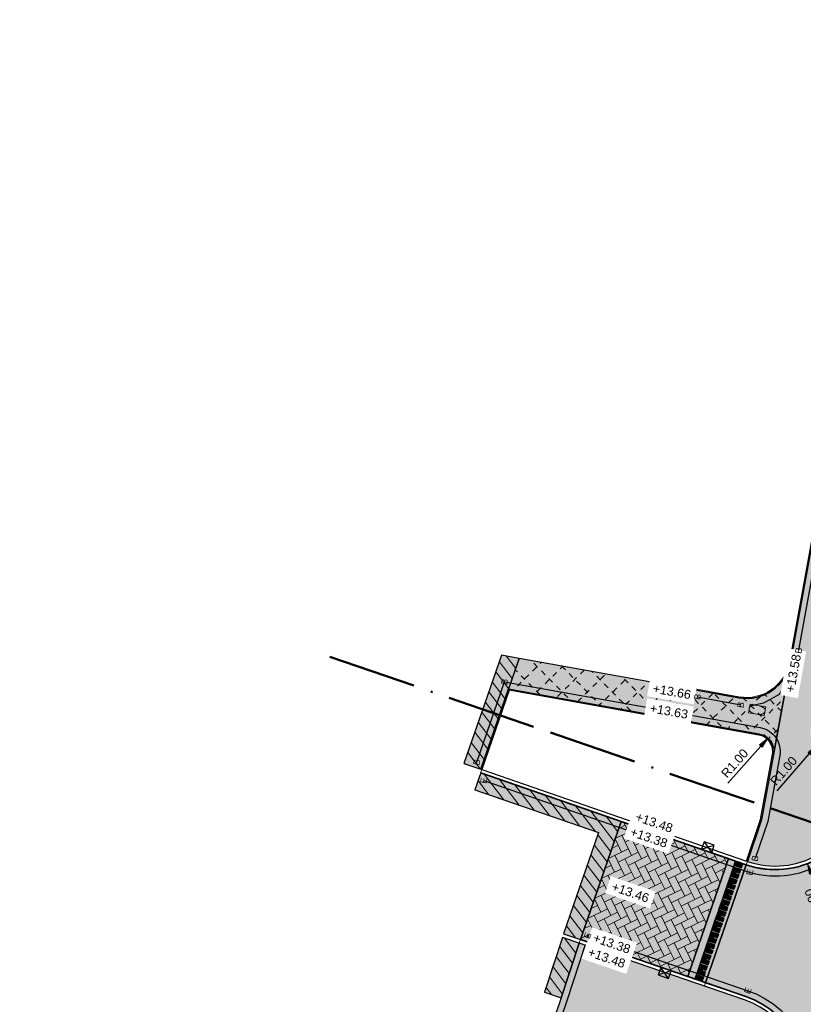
# Model space of a CAD drawing. Header units: metres. Extents: x 131295 to 132236, y 397710 to 398702.
# Tile 98 of 127: x 131602 to 131646, y 398403 to 398459. Entities that reach past the tile are written whole.
import ezdxf
from ezdxf.enums import TextEntityAlignment as Align

# ---------------------------------------------------------------- set-up
doc = ezdxf.new("R2010")
doc.units = ezdxf.units.M
doc.linetypes.add('AL-BLADSCHEIDING', pattern=[13, 5, -1, 0, -1, 5, -1])
doc.linetypes.add('AL-MATERIAALS', pattern=[2, 1, -1])
doc.layers.get('Defpoints').update_dxf_attribs({"color": 128})
for name, color, linetype, lineweight in [('N-IE-tegel straatpot brandkraan', 190, 'Continuous', 18), ('N-KO-opsluitband 60x200mm', 2, 'Continuous', 25), ('N-KO-opsluitband achterkant', 8, 'Continuous', 5), ('N-KO-tekst banden', 1, 'Continuous', 18), ('N-KO-trottoirband 180-200x250mm', 3, 'Continuous', 35), ('N-KO-trottoirband achterkant', 8, 'Continuous', 5), ('N-RI-trottoirkolk', 7, 'Continuous', 25), ("N-VH-arcering 'MAT' grijs 254", 254, 'Continuous', 18), ('N-VH-arcering bouwweg', 8, 'Continuous', 5), ('N-VH-arcering herstraten', 1, 'Continuous', 18), ('N-VH-arcering SBS KF keperverband', 8, 'Continuous', 5), ('X-AL-bladscheiding', 4, 'AL-BLADSCHEIDING', 50), ('X-AL-maatvoering', 1, 'Continuous', 18), ('X-AL-materiaalscheiding', 1, 'AL-MATERIAALS', 18), ('X-AL-planhoogte', 190, 'Continuous', 25), ('X-AL-sinusdrempel grijs', 252, 'Continuous', 25), ('X-AL-sinusdrempel wit', 255, 'Continuous', 25), ('X-AL-sinusdrempel zwart', 250, 'Continuous', 25)]:
    doc.layers.add(name, color=color, linetype=linetype, lineweight=lineweight)
doc.layers.add("N-VH-arcering 'MAT' kleur 1 (heiderood)", color=7, linetype='Continuous', lineweight=18, true_color=0xd98c8c)
for name, color, linetype, plot in [('X-AL-contourlijnen', 30, 'Continuous', False), ('X-AL-hulplijn bandenlijnnummers', 30, 'Continuous', False), ('X-AL-hulplijn hoogtetekst', 190, 'Continuous', False)]:
    doc.layers.add(name, color=color, linetype=linetype, plot=plot)
doc.styles.add('CS Annotative', font='arial.ttf')
doc.dimstyles.new('CS Annotative', dxfattribs={"dimtxt": 2.5, "dimasz": 3, "dimexe": 0.18, "dimexo": 0.0625, "dimgap": 1, "dimtad": 1, "dimzin": 0, "dimdsep": 46, "dimtxsty": 'CS Annotative', "dimblk": 'CS Dimensionpijl', "dimcen": 0, "dimse1": 1, "dimse2": 1, "dimclrd": 256, "dimclre": 256, "dimclrt": 2, "dimadec": 0, "dimazin": 0, "dimtm": 1e-09, "dimtfac": 1, "dimtofl": 0, "dimtmove": 1, "dimatfit": 3, "dimfxl": 1, "dimtfillclr": 256, "dimtolj": 1, "dimtzin": 0, "dimarcsym": 0})
pattern_1 = [(307.33, (0, 0), (0.3975780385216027, 0.3032024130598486), [])]

# ---------------------------------------------------------------- blocks, each defined once
blk = doc.blocks.new('*U69')
for p, q in [((0.6397693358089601, -2.627393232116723), (-1.409495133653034, 0.5131505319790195)), ((1.409495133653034, -0.5131505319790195), (-2.179220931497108, -1.601092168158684))]:
    blk.add_line(p, q)
blk.add_lwpolyline([(1.409495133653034, -0.5131505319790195), (-1.409495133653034, 0.5131505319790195), (-2.179220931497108, -1.601092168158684), (0.6397693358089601, -2.627393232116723)], close=True)
blk = doc.blocks.new('*U70')
for p, q in [((-1.408786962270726, 0.5150915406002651), (2.181424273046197, 1.598088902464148)), ((-0.6361496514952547, 2.628271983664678), (1.408786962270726, -0.5150915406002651))]:
    blk.add_line(p, q)
blk.add_lwpolyline([(-1.408786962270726, 0.5150915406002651), (1.408786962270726, -0.5150915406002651), (2.181424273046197, 1.598088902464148), (-0.6361496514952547, 2.628271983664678)], close=True)
blk = doc.blocks.new('CS Dimensionpijl')
h = blk.add_hatch(color=256)
h.dxf.hatch_style = 1
h.paths.add_polyline_path([(-1, -0.1666666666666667), (0, 0), (-1, 0.1666666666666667)])
at = {"flags": 128}
blk.add_lwpolyline([(0, 0.5), (0, -0.5)], dxfattribs=at)
blk.add_lwpolyline([(-1, -0.1666666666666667), (0, 0), (-1, 0.1666666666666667)], close=True, dxfattribs=at)
blk = doc.blocks.new('*D185')
at = {"layer": 'Defpoints', "color": 0, "transparency": 16777216}
for p in [(131643.455400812, 398417.5173230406), (131642.7929608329, 398416.7682080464)]:
    blk.add_point(p, dxfattribs=at)
at = {"layer": 'X-AL-maatvoering', "lineweight": -2, "transparency": 16777216}
blk.add_line((131641.8817217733, 398415.7377405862), (131643.7203768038, 398417.8169690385), dxfattribs=at)
at = {"layer": 'X-AL-maatvoering', "lineweight": -2, "transparency": 16777216, "xscale": 0.6000000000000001, "yscale": 0.6000000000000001, "zscale": 0.6000000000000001, "rotation": 48.51377399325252}
blk.add_blockref('CS Dimensionpijl', (131644.1178407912, 398418.2664380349), dxfattribs=at)
at = {"layer": 'X-AL-maatvoering', "color": 2, "transparency": 16777216, "insert": (131642.2612553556, 398416.8542202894), "char_height": 0.5, "attachment_point": 5, "rotation": 48.51377399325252, "style": 'CS Annotative'}
blk.add_mtext('\\A1;R1.00', dxfattribs=at)
blk = doc.blocks.new('*D186')
at = {"layer": 'Defpoints', "color": 0, "transparency": 16777216}
for p in [(131647.5153588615, 398418.601700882), (131646.8566268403, 398417.8493232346)]:
    blk.add_point(p, dxfattribs=at)
at = {"layer": 'X-AL-maatvoering', "lineweight": -2, "transparency": 16777216}
blk.add_line((131644.6330243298, 398415.3096124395), (131646.4613876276, 398417.3978966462), dxfattribs=at)
at = {"layer": 'X-AL-maatvoering', "lineweight": -2, "transparency": 16777216, "xscale": 0.6000000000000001, "yscale": 0.6000000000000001, "zscale": 0.6000000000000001, "rotation": 48.79675892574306}
blk.add_blockref('CS Dimensionpijl', (131646.8566268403, 398417.8493232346), dxfattribs=at)
at = {"layer": 'X-AL-maatvoering', "color": 2, "transparency": 16777216, "insert": (131645.0070389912, 398416.427953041), "char_height": 0.5, "attachment_point": 5, "rotation": 48.796758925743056, "style": 'CS Annotative'}
blk.add_mtext('\\A1;R1.00', dxfattribs=at)
blk = doc.blocks.new('*D299')
at = {"layer": 'Defpoints', "color": 0, "transparency": 16777216}
for p in [(131644.5403467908, 398415.8840571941), (131646.3355883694, 398411.2174623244)]:
    blk.add_point(p, dxfattribs=at)
at = {"layer": 'X-AL-maatvoering', "lineweight": -2, "transparency": 16777216}
blk.add_line((131647.5475846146, 398408.0669696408), (131646.5510173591, 398410.6574709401), dxfattribs=at)
at = {"layer": 'X-AL-maatvoering', "lineweight": -2, "transparency": 16777216, "xscale": 0.6000000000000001, "yscale": 0.6000000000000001, "zscale": 0.6000000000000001, "rotation": 111.0417613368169}
blk.add_blockref('CS Dimensionpijl', (131646.3355883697, 398411.2174623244), dxfattribs=at)
at = {"layer": 'X-AL-maatvoering', "color": 2, "transparency": 16777216, "insert": (131646.7320879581, 398408.9187547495), "char_height": 0.5, "attachment_point": 5, "rotation": 111.04176133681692, "style": 'CS Annotative'}
blk.add_mtext('\\A1;R5.00', dxfattribs=at)
blk = doc.blocks.new('*U596')
blk.add_lwpolyline([(-0.4863788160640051, -0.1636269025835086), (0.399083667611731, -0.322598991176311), (0.4863785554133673, 0.1636269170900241), (-0.3990839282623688, 0.3225990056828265)], close=True)
at = {"extrusion": (0, 0, -1)}
for centre, radius, start, end in [((0.2403015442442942, 0.04314267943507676), 0.205666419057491, 297.7451142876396, 82.61125022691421), ((-0.1190522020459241, -2.727987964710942), 3, 82.61125022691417, 83.28613833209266), ((-0.2403015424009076, -0.04314268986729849), 0.2056664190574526, 117.7451275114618, 262.6112634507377), ((1.060570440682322, -2.516204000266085), 3, 117.0702309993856, 117.7451275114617), ((-1.060569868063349, 2.516204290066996), 3, 297.0702136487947, 297.7451142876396), ((-0.122053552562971, 0.6798290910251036), 0.9376986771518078, 263.286155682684, 297.0702136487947), ((0.1190515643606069, 2.727988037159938), 3, 262.6112634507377, 263.286155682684)]:
    blk.add_arc(centre, radius, start, end, dxfattribs=at)
blk.add_arc((-0.1220535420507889, -0.6798290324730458), 0.937698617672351, 62.92976900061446, 96.71386166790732)

msp = doc.modelspace()

# ---------------------------------------------------------------- hatches: boundary and pattern name
at = {"layer": "N-VH-arcering 'MAT' grijs 254"}
h = msp.add_hatch(color=256, dxfattribs=at)
h.dxf.hatch_style = 1
edge = h.paths.add_edge_path()
edge.add_line((131647.35565024, 398423.3064318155), (131647.5706360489, 398424.4870168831))
edge.add_line((131647.5706360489, 398424.4870168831), (131649.0470459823, 398432.5946567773))
edge.add_line((131649.0470459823, 398432.5946567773), (131648.1616071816, 398432.755896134))
edge.add_line((131648.1616071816, 398432.755896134), (131648.8605784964, 398436.5942662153))
edge.add_line((131648.8605784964, 398436.5942662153), (131649.7460172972, 398436.4330268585))
edge.add_line((131649.7460172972, 398436.4330268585), (131650.311705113, 398439.5394764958))
edge.add_line((131650.311705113, 398439.5394764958), (131650.5266909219, 398440.7200615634))
edge.add_line((131650.5266909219, 398440.7200615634), (131651.4107853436, 398445.5750270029))
edge.add_line((131651.4107853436, 398445.5750270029), (131650.5253465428, 398445.7362663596))
edge.add_line((131650.5253465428, 398445.7362663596), (131651.2245114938, 398449.5756997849))
edge.add_line((131651.2245114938, 398449.5756997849), (131652.1099502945, 398449.4144604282))
edge.add_line((131652.1099502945, 398449.4144604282), (131652.2824083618, 398450.361506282))
edge.add_line((131652.2824083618, 398450.361506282), (131652.4973941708, 398451.5420913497))
edge.add_line((131652.4973941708, 398451.5420913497), (131653.5707317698, 398457.4362773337))
edge.add_line((131653.5707317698, 398457.4362773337), (131651.7971510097, 398457.7592482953))
edge.add_line((131651.7971510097, 398457.7592482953), (131645.3878920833, 398422.5478184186))
edge.add_line((131645.3878920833, 398422.5478184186), (131644.4392217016, 398417.3381681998))
edge.add_line((131644.4392217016, 398417.3381681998), (131643.7720904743, 398413.6746465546))
edge.add_line((131643.7720904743, 398413.6746465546), (131642.9712703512, 398411.3477592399))
edge.add_arc((131644.5403467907, 398415.8840571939), 4.800000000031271, 250.9198244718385, 349.679464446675)
edge.add_line((131649.2626870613, 398415.0241139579), (131649.6042748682, 398416.8999283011))
edge.add_arc((131649.3091286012, 398416.9536747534), 0.3000000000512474, 349.6794644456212, 439.6794644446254)
edge.add_line((131649.3628750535, 398417.2488210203), (131648.083907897, 398417.4817223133))
edge.add_line((131648.083907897, 398417.4817223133), (131647.2968511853, 398417.625046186))
edge.add_line((131647.2968511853, 398417.625046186), (131647.2969945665, 398417.6258335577))
edge.add_arc((131647.5153588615, 398418.601700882), 0.9999999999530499, 169.6794644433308, 257.3870216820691, ccw=False)
edge.add_line((131646.5315379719, 398418.7808557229), (131647.35565024, 398423.3064318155))
h = msp.add_hatch(color=256, dxfattribs=at)
h.dxf.hatch_style = 1
h.paths.add_polyline_path([(131629.5716316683, 398421.0357675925), (131630.1645485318, 398422.7474380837), (131629.1684744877, 398422.9290175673), (131628.5119015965, 398421.0312142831), (131627.0637670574, 398416.8454269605), (131628.0088083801, 398416.5184760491)])
h = msp.add_hatch(color=256, dxfattribs=at)
h.dxf.hatch_style = 1
edge = h.paths.add_edge_path()
edge.add_line((131642.4884515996, 398420.534516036), (131630.1645485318, 398422.7474380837))
edge.add_line((131630.1645485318, 398422.7474380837), (131629.5684314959, 398421.026517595))
edge.add_line((131629.5684314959, 398421.026517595), (131643.6313424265, 398418.5017236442))
edge.add_arc((131643.4554008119, 398417.5173230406), 1.000000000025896, -10.320075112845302, 79.8665410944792, ccw=False)
edge.add_line((131644.4392231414, 398417.338176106), (131645.3900322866, 398422.5597401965))
edge.add_arc((131642.9283056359, 398422.9955175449), 2.499999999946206, 259.8665410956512, 349.96143846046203, ccw=False)
h = msp.add_hatch(color=256, dxfattribs=at)
h.dxf.hatch_style = 1
h.paths.add_polyline_path([(131633.5364040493, 398406.7625951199), (131632.5866932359, 398407.0757234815), (131631.5749216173, 398404.0070444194), (131632.5232284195, 398403.6896577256)])
h = msp.add_hatch(color=256, dxfattribs=at)
h.dxf.hatch_style = 1
edge = h.paths.add_edge_path()
edge.add_line((131619.8561252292, 398359.8974519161), (131619.8558766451, 398359.8975373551))
edge.add_line((131619.8558766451, 398359.8975373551), (131621.0225637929, 398363.3032464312))
edge.add_line((131621.0225637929, 398363.3032464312), (131626.7798186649, 398380.2522337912))
edge.add_line((131626.7798186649, 398380.2522337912), (131627.957000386, 398383.7177809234))
edge.add_line((131627.957000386, 398383.7177809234), (131633.8754669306, 398401.1413650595))
edge.add_arc((131634.8223315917, 398400.8197327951), 0.9999999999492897, 70.9935067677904, 161.2383339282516, ccw=False)
edge.add_line((131635.148006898, 398401.7652144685), (131643.3379881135, 398398.9441395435))
edge.add_arc((131643.0123128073, 398397.9986578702), 0.9999999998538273, -18.968002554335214, 70.99350677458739, ccw=False)
edge.add_line((131643.9580130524, 398397.6736178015), (131642.9637126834, 398394.780712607))
edge.add_line((131642.9637126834, 398394.780712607), (131644.3822630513, 398394.2931525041))
edge.add_arc((131644.4797750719, 398394.5768625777), 0.2999999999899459, 251.0319974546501, 341.0319974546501)
edge.add_line((131644.7634851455, 398394.4793505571), (131645.7908390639, 398397.4684246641))
edge.add_arc((131641.2514778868, 398399.0286169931), 4.799999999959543, 341.0319974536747, 430.9951092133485)
edge.add_line((131642.8145924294, 398403.5669727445), (131633.5364040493, 398406.7625951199))
edge.add_line((131633.5364040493, 398406.7625951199), (131632.5232284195, 398403.6896577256))
edge.add_line((131632.5232284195, 398403.6896577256), (131615.90815768, 398354.7759601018))
edge.add_line((131615.90815768, 398354.7759601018), (131603.209008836, 398318.3928728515))
edge.add_line((131603.209008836, 398318.3928728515), (131602.1260561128, 398315.3745583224))
edge.add_line((131602.1260561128, 398315.3745583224), (131611.0783100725, 398312.2800682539))
edge.add_arc((131612.646464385, 398316.8166850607), 4.799999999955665, 250.931471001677, 337.6709640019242)
edge.add_line((131617.0865474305, 398314.9930451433), (131619.0552392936, 398319.7862914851))
edge.add_arc((131600.7398967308, 398327.3088061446), 19.79999999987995, 337.6709640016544, 341.0319974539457)
edge.add_line((131619.4647615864, 398320.8730127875), (131620.2392119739, 398323.1262670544))
edge.add_line((131620.2392119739, 398323.1262670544), (131619.6717918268, 398323.3212910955))
edge.add_line((131619.6717918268, 398323.3212910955), (131619.7367998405, 398323.5104311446))
edge.add_line((131619.7367998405, 398323.5104311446), (131620.2243599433, 398324.9289815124))
edge.add_line((131620.2243599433, 398324.9289815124), (131620.289367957, 398325.1181215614))
edge.add_line((131620.289367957, 398325.1181215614), (131620.8567879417, 398324.9230975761))
edge.add_line((131620.8567879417, 398324.9230975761), (131621.0355601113, 398325.4432325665))
edge.add_arc((131620.7518500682, 398325.5407446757), 0.3000000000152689, 341.0319795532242, 431.0319974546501)
edge.add_line((131620.8493620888, 398325.8244547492), (131615.808779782, 398327.5569183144))
edge.add_line((131615.808779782, 398327.5569183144), (131609.4006315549, 398329.759418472))
edge.add_line((131609.4006315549, 398329.759418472), (131613.6517813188, 398341.9389711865))
edge.add_line((131613.6517813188, 398341.9389711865), (131614.8579768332, 398345.394723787))
edge.add_line((131614.8579768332, 398345.394723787), (131619.8561252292, 398359.8974519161))
edge = h.paths.add_edge_path(flags=16)
edge.add_line((131608.1134335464, 398326.0774237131), (131617.2173075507, 398322.9483943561))
edge.add_arc((131616.8922674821, 398322.0026941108), 1.000000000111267, -18.9680025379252, 71.03199745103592, ccw=False)
edge.add_line((131617.8379677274, 398321.6776540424), (131617.6976444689, 398321.2693851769))
edge.add_arc((131606.6577474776, 398324.9604378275), 11.64058397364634, 336.16956927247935, 341.51328063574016, ccw=False)
edge.add_line((131617.3059159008, 398320.2572788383), (131615.4160485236, 398315.6698253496))
edge.add_arc((131612.6442358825, 398316.8174553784), 3.000000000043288, 250.931471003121, 337.50868758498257, ccw=False)
edge.add_line((131611.6641394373, 398313.982069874), (131605.6682011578, 398316.0546620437))
edge.add_arc((131605.994899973, 398316.9997905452), 1.000000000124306, 160.7050349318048, 250.9314709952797, ccw=False)
edge.add_line((131605.0510699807, 398317.3302219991), (131608.1134335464, 398326.0774237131))
at = {"layer": "N-VH-arcering 'MAT' kleur 1 (heiderood)"}
h = msp.add_hatch(color=256, dxfattribs=at)
h.dxf.hatch_style = 1
h.paths.add_polyline_path([(131635.8825180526, 398413.5885861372), (131634.9374747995, 398413.9155377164), (131634.2785541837, 398414.1430089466), (131628.0019024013, 398416.3150007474), (131627.6749515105, 398415.369959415), (131634.6124344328, 398412.969836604), (131632.6557118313, 398407.2767752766), (131633.6014120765, 398406.9517352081)])
h = msp.add_hatch(color=256, dxfattribs=at)
h.dxf.hatch_style = 1
edge = h.paths.add_edge_path()
edge.add_line((131659.3481633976, 398405.5574774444), (131657.2668804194, 398406.2734048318))
edge.add_arc((131658.8932673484, 398411.0014980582), 5.000000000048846, 169.6549933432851, 251.0176188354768, ccw=False)
edge.add_line((131653.9745459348, 398411.8993731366), (131654.3573997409, 398413.9967152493))
edge.add_line((131654.3573997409, 398413.9967152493), (131649.4413654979, 398414.8940998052))
edge.add_arc((131644.5403467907, 398415.8840571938), 4.999999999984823, 250.91618766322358, 348.5804693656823, ccw=False)
edge.add_line((131642.9055922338, 398411.1588505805), (131640.6235477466, 398404.5331494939))
edge.add_line((131640.6235477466, 398404.5331494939), (131642.879722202, 398403.7560709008))
edge.add_arc((131641.2514778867, 398399.0286169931), 4.999999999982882, -18.968002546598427, 70.99510921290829, ccw=False)
edge.add_line((131645.9799791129, 398397.4034166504), (131645.9599740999, 398397.3452123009))
edge.add_line((131645.9599740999, 398397.3452123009), (131650.688475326, 398395.7200119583))
edge.add_arc((131655.4169765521, 398394.0948116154), 5.000000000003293, 71.14530139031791, 161.0319974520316, ccw=False)
edge.add_line((131657.0328229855, 398398.826517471), (131659.3481633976, 398405.5574774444))
h = msp.add_hatch(color=256, dxfattribs=at)
h.dxf.hatch_style = 1
h.paths.add_polyline_path([(131641.9132979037, 398411.5021493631), (131635.8825180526, 398413.5885861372), (131633.6014120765, 398406.9517352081), (131633.6015338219, 398406.9516932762), (131639.630782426, 398404.8750808)])
at = {"layer": 'N-VH-arcering bouwweg'}
h = msp.add_hatch(dxfattribs=at)
h.set_pattern_fill('CS-BOUWWEG', color=256, angle=179.59)
h.set_pattern_definition([(224.59, (0, 0), (0.7020287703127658, -0.7121485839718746), [0.3, -0.3]), (314.59, (-0.001431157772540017, -0.199994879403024), (0.7121485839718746, 0.7020287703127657), [0.3, -0.3])])
edge = h.paths.add_edge_path()
edge.add_line((131630.1645485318, 398422.7474380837), (131629.5684314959, 398421.026517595))
edge.add_line((131629.5684314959, 398421.026517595), (131643.6313424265, 398418.5017236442))
edge.add_arc((131643.4554008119, 398417.5173230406), 1.000000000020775, -10.320075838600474, 79.86654109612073, ccw=False)
edge.add_line((131644.4392231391, 398417.3381760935), (131645.3856312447, 398422.5355709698))
edge.add_arc((131642.9283056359, 398422.9955175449), 2.499999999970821, 259.8665410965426, 349.3984098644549, ccw=False)
edge.add_line((131642.4884515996, 398420.534516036), (131630.1645485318, 398422.7474380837))
at = {"layer": 'N-VH-arcering herstraten'}
h = msp.add_hatch(dxfattribs=at)
h.set_pattern_fill('CS-HERSTRATEN', color=256, angle=262.33)
h.set_pattern_definition(pattern_1)
h.paths.add_polyline_path([(131629.5716316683, 398421.0357675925), (131630.1645485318, 398422.7474380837), (131629.1684744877, 398422.9290175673), (131628.5119015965, 398421.0312142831), (131627.0637670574, 398416.8454269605), (131628.0088083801, 398416.5184760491)])
h = msp.add_hatch(dxfattribs=at)
h.set_pattern_fill('CS-HERSTRATEN', color=256, angle=262.33)
h.set_pattern_definition(pattern_1)
h.paths.add_polyline_path([(131635.8825180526, 398413.5885861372), (131634.9374747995, 398413.9155377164), (131634.2785541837, 398414.1430089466), (131628.0019024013, 398416.3150007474), (131627.6749515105, 398415.369959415), (131634.6124344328, 398412.969836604), (131632.6557118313, 398407.2767752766), (131633.6014120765, 398406.9517352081)])
h = msp.add_hatch(dxfattribs=at)
h.set_pattern_fill('CS-HERSTRATEN', color=256, angle=262.33)
h.set_pattern_definition(pattern_1)
h.paths.add_polyline_path([(131633.5364040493, 398406.7625951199), (131632.5866932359, 398407.0757234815), (131631.5749216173, 398404.0070444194), (131632.5232284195, 398403.6896577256)])
at = {"layer": 'N-VH-arcering SBS KF keperverband'}
h = msp.add_hatch(dxfattribs=at)
h.set_pattern_fill('CS-KF KEPERV', color=256, scale=20)
h.set_pattern_definition([(116.018774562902, (26375.62930064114, 79453.50666762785), (-0.5616727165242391, 0.1931935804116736), [1.26, -0.42]), (206.018774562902, (26375.44506107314, 79453.8841007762), (0.561672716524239, -0.1931935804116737), [1.26, -0.42])])
h.paths.add_polyline_path([(131641.9132979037, 398411.5021493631), (131635.8825180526, 398413.5885861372), (131633.6014120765, 398406.9517352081), (131633.6015338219, 398406.9516932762), (131639.630782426, 398404.8750808)])
at = {"layer": 'X-AL-sinusdrempel grijs'}
msp.add_hatch(color=256, dxfattribs=at).paths.add_polyline_path([(131641.360465, 398408.6073183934), (131641.3946581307, 398408.7065949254), (131641.5688802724, 398409.2124324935), (131641.6030734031, 398409.3117090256), (131641.7772955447, 398409.8175465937), (131641.8114886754, 398409.9168231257), (131641.985710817, 398410.4226606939), (131642.0199039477, 398410.5219372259), (131642.1941260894, 398411.027774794), (131642.2283192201, 398411.1270513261), (131642.3102156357, 398411.3648298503), (131641.9132979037, 398411.5021493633), (131639.630782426, 398404.8750808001), (131640.0278885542, 398404.7383082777), (131640.109973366, 398404.9766337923), (131640.1441664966, 398405.0759103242), (131640.3183886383, 398405.5817478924), (131640.352581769, 398405.6810244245), (131640.5268039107, 398406.1868619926), (131640.5609970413, 398406.2861385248), (131640.7352191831, 398406.7919760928), (131640.7694123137, 398406.891252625), (131640.9436344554, 398407.3970901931), (131640.9778275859, 398407.4963667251), (131641.1520497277, 398408.0022042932), (131641.1862428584, 398408.1014808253)])
at = {"layer": 'X-AL-sinusdrempel wit'}
msp.add_hatch(color=256, dxfattribs=at).paths.add_polyline_path([(131642.9055922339, 398411.1588505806), (131642.5086745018, 398411.2961700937), (131642.4952585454, 398411.257218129), (131642.6938116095, 398411.1888318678), (131642.6254253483, 398410.9902788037), (131642.2283192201, 398411.1270513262), (131642.1941260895, 398411.027774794), (131642.5912322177, 398410.8910022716), (131642.5195894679, 398410.6829942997), (131642.3210364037, 398410.751380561), (131642.2868432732, 398410.6521040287), (131642.4853963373, 398410.5837177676), (131642.417010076, 398410.3851647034), (131642.0199039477, 398410.5219372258), (131641.9857108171, 398410.4226606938), (131642.3828169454, 398410.2858881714), (131642.3111741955, 398410.0778801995), (131642.1126211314, 398410.1462664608), (131642.0784280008, 398410.0469899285), (131642.2769810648, 398409.9786036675), (131642.2085948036, 398409.7800506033), (131641.8114886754, 398409.9168231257), (131641.7772955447, 398409.8175465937), (131642.174401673, 398409.6807740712), (131642.1027589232, 398409.4727660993), (131641.904205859, 398409.5411523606), (131641.8700127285, 398409.4418758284), (131642.0685657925, 398409.3734895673), (131642.0001795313, 398409.1749365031), (131641.6030734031, 398409.3117090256), (131641.5688802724, 398409.2124324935), (131641.9659864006, 398409.075659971), (131641.8943436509, 398408.8676519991), (131641.6957905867, 398408.9360382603), (131641.6615974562, 398408.8367617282), (131641.8601505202, 398408.7683754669), (131641.7917642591, 398408.5698224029), (131641.3946581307, 398408.7065949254), (131641.3604650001, 398408.6073183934), (131641.7575711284, 398408.4705458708), (131641.6859283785, 398408.262537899), (131641.4873753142, 398408.3309241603), (131641.4531821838, 398408.2316476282), (131641.6517352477, 398408.1632613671), (131641.5833489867, 398407.9647083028), (131641.1862428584, 398408.1014808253), (131641.1520497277, 398408.0022042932), (131641.549155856, 398407.8654317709), (131641.477513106, 398407.6574237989), (131641.278960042, 398407.7258100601), (131641.2447669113, 398407.626533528), (131641.4433199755, 398407.5581472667), (131641.3749337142, 398407.3595942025), (131640.9778275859, 398407.4963667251), (131640.9436344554, 398407.3970901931), (131641.3407405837, 398407.2603176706), (131641.2690978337, 398407.0523096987), (131641.0705447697, 398407.1206959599), (131641.036351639, 398407.0214194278), (131641.2349047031, 398406.9530331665), (131641.1665184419, 398406.7544801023), (131640.7694123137, 398406.891252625), (131640.735219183, 398406.7919760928), (131641.1323253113, 398406.6552035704), (131641.0606825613, 398406.4471955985), (131640.8621294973, 398406.5155818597), (131640.8279363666, 398406.4163053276), (131641.0264894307, 398406.3479190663), (131640.9581031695, 398406.1493660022), (131640.5609970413, 398406.2861385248), (131640.5268039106, 398406.1868619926), (131640.9239100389, 398406.0500894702), (131640.8522672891, 398405.8420814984), (131640.653714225, 398405.9104677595), (131640.6195210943, 398405.8111912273), (131640.8180741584, 398405.7428049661), (131640.7496878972, 398405.544251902), (131640.352581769, 398405.6810244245), (131640.3183886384, 398405.5817478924), (131640.7154947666, 398405.44497537), (131640.6438520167, 398405.236967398), (131640.4452989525, 398405.3053536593), (131640.4111058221, 398405.2060771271), (131640.6096588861, 398405.137690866), (131640.5412726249, 398404.9391378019), (131640.1441664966, 398405.0759103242), (131640.109973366, 398404.9766337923), (131640.5070794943, 398404.8398612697), (131640.4354367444, 398404.6318532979), (131640.2368836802, 398404.7002395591), (131640.2264416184, 398404.6699220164), (131640.6235477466, 398404.533149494)])
at = {"layer": 'X-AL-sinusdrempel zwart'}
for points in [[(131642.6938116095, 398411.1888318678), (131642.4952585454, 398411.257218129), (131642.5086745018, 398411.2961700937), (131642.3102156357, 398411.3648298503), (131642.22831922, 398411.1270513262), (131642.6254253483, 398410.9902788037)], [(131642.417010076, 398410.3851647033), (131642.4853963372, 398410.5837177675), (131642.2868432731, 398410.6521040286), (131642.3210364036, 398410.7513805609), (131642.5195894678, 398410.6829942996), (131642.5912322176, 398410.8910022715), (131642.1941260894, 398411.0277747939), (131642.0199039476, 398410.5219372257)], [(131642.2085948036, 398409.7800506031), (131642.2769810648, 398409.9786036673), (131642.0784280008, 398410.0469899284), (131642.1126211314, 398410.1462664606), (131642.3111741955, 398410.0778801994), (131642.3828169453, 398410.2858881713), (131641.985710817, 398410.4226606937), (131641.8114886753, 398409.9168231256)], [(131642.0001795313, 398409.1749365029), (131642.0685657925, 398409.3734895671), (131641.8700127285, 398409.4418758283), (131641.904205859, 398409.5411523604), (131642.1027589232, 398409.4727660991), (131642.1744016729, 398409.6807740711), (131641.7772955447, 398409.8175465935), (131641.603073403, 398409.3117090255)], [(131641.791764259, 398408.5698224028), (131641.8601505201, 398408.7683754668), (131641.6615974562, 398408.8367617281), (131641.6957905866, 398408.9360382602), (131641.8943436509, 398408.8676519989), (131641.9659864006, 398409.0756599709), (131641.5688802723, 398409.2124324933), (131641.3946581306, 398408.7065949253)], [(131641.5833489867, 398407.9647083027), (131641.6517352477, 398408.1632613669), (131641.4531821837, 398408.231647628), (131641.4873753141, 398408.3309241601), (131641.6859283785, 398408.2625378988), (131641.7575711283, 398408.4705458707), (131641.360465, 398408.6073183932), (131641.1862428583, 398408.1014808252)], [(131641.3749337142, 398407.3595942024), (131641.4433199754, 398407.5581472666), (131641.2447669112, 398407.6265335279), (131641.278960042, 398407.72581006), (131641.477513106, 398407.6574237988), (131641.549155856, 398407.8654317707), (131641.1520497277, 398408.0022042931), (131640.977827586, 398407.496366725)], [(131641.1665184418, 398406.7544801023), (131641.2349047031, 398406.9530331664), (131641.036351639, 398407.0214194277), (131641.0705447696, 398407.1206959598), (131641.2690978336, 398407.0523096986), (131641.3407405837, 398407.2603176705), (131640.9436344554, 398407.3970901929), (131640.7694123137, 398406.8912526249)], [(131640.9581031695, 398406.1493660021), (131641.0264894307, 398406.3479190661), (131640.8279363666, 398406.4163053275), (131640.8621294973, 398406.5155818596), (131641.0606825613, 398406.4471955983), (131641.1323253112, 398406.6552035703), (131640.735219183, 398406.7919760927), (131640.5609970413, 398406.2861385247)], [(131640.7496878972, 398405.5442519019), (131640.8180741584, 398405.742804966), (131640.6195210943, 398405.8111912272), (131640.6537142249, 398405.9104677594), (131640.8522672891, 398405.8420814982), (131640.9239100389, 398406.0500894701), (131640.5268039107, 398406.1868619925), (131640.352581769, 398405.6810244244)], [(131640.5412726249, 398404.9391378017), (131640.6096588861, 398405.1376908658), (131640.411105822, 398405.206077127), (131640.4452989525, 398405.3053536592), (131640.6438520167, 398405.236967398), (131640.7154947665, 398405.4449753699), (131640.3183886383, 398405.5817478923), (131640.1441664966, 398405.0759103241)], [(131640.5070794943, 398404.8398612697), (131640.109973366, 398404.9766337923), (131640.0278885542, 398404.7383082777), (131640.2264416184, 398404.6699220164), (131640.2368836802, 398404.7002395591), (131640.4354367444, 398404.6318532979)]]:
    msp.add_hatch(color=256, dxfattribs=at).paths.add_polyline_path(points)

# ---------------------------------------------------------------- linework, layer by layer
at = {"layer": 'N-KO-opsluitband 60x200mm', "flags": 128}
for points in [[(131639.94, 398420.9899999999), (131642.4884515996, 398420.534516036, 0.4132799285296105), (131645.3878920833, 398422.5478184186), (131652.4800316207, 398461.5108837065)], [(131628.0088083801, 398416.5184760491), (131629.5684314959, 398421.026517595), (131643.6313424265, 398418.5017236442, -0.41517021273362), (131644.4392217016, 398417.3381681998), (131643.7720904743, 398413.6746465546), (131642.9712703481, 398411.3477592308)]]:
    msp.add_lwpolyline(points, format="xyb", dxfattribs=at)
at = {"layer": 'N-KO-opsluitband achterkant', "flags": 128}
for points in [[(131639.9505564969, 398421.0490640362), (131642.4990080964, 398420.5935800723, 0.413279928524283), (131645.3288620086, 398422.5585631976), (131652.421001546, 398461.5216284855), (131652.4800316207, 398461.5108837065)], [(131628.0655108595, 398416.4988589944), (131629.608307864, 398420.958265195), (131643.6207859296, 398418.442659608, -0.4151702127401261), (131644.3801924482, 398417.3489174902), (131643.7138761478, 398413.6898709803), (131642.9145362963, 398411.3672847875)]]:
    msp.add_lwpolyline(points, format="xyb", dxfattribs=at)
at = {"layer": 'N-KO-trottoirband 180-200x250mm'}
msp.add_lwpolyline([(131634.2787062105, 398414.1434483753), (131628.0019024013, 398416.3150007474), (131642.9055922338, 398411.1588505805, 0.4597544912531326), (131649.4594512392, 398414.9882829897), (131649.8010390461, 398416.8640973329, 0.4142135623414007), (131649.3987060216, 398417.4455851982), (131648.1197388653, 398417.6784864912)], format="xyb", dxfattribs=at)
at = {"layer": 'N-KO-trottoirband 180-200x250mm', "flags": 128}
msp.add_lwpolyline([(131633.6015338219, 398406.9516932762), (131642.879722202, 398403.7560709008, -0.4140250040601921), (131645.9799791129, 398397.4034166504), (131644.9526251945, 398394.4143425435, -0.4142135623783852), (131644.3172550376, 398394.1040124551), (131639.7022378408, 398395.6902079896, 0.4142135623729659), (131639.3845527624, 398395.5350429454), (131634.6714717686, 398381.8223893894, 0.414213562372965), (131634.8266368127, 398381.504704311), (131639.4416540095, 398379.9185087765, -0.4142135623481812), (131639.7519840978, 398379.2831386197), (131639.5732120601, 398378.7630034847)], format="xyb", dxfattribs=at)
at = {"layer": 'N-KO-trottoirband achterkant'}
for points in [[(131627.9986735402, 398416.305667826), (131628.0655108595, 398416.4988589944), (131634.3440963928, 398414.3324566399), (131642.9709824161, 398411.347858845, 0.4597544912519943), (131649.2626870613, 398415.0241139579), (131649.6042748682, 398416.8999283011, 0.4142135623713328), (131649.3628750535, 398417.2488210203), (131648.083907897, 398417.4817223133)], [(131633.6015338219, 398406.9516932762), (131633.5364040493, 398406.7625951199), (131642.8145924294, 398403.5669727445, -0.4140250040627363), (131645.7908390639, 398397.4684246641), (131644.7634851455, 398394.4793505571, -0.4142135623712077), (131644.3822630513, 398394.2931525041), (131639.3416807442, 398396.0256160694), (131634.3360636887, 398381.4618322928), (131639.3766459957, 398379.7293687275, -0.4142135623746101), (131639.5628440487, 398379.3481466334), (131639.384072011, 398378.8280114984)]]:
    msp.add_lwpolyline(points, format="xyb", dxfattribs=at)
at = {"layer": 'N-KO-trottoirband achterkant', "ltscale": 2, "flags": 128}
msp.add_lwpolyline([(131642.9055922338, 398411.1588505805), (131642.9712703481, 398411.3477592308)], dxfattribs=at)
at = {"layer": 'N-KO-trottoirband achterkant'}
msp.add_lwpolyline([(131640.6235477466, 398404.533149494), (131640.558417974, 398404.3440513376)], dxfattribs=at)
at = {"layer": 'X-AL-bladscheiding', "flags": 128}
msp.add_lwpolyline([(131619.5250745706, 398422.8411112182), (131679.1304368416, 398402.3391836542)], dxfattribs=at)
at = {"layer": 'X-AL-contourlijnen', "flags": 128}
for points in [[(131651.7971510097, 398457.7592482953), (131645.3878920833, 398422.5478184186), (131644.4392217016, 398417.3381681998), (131643.7720904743, 398413.6746465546), (131642.9712703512, 398411.3477592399, 0.4597352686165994), (131649.2626870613, 398415.0241139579)], [(131645.7908390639, 398397.4684246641, 0.414025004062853), (131642.8145924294, 398403.5669727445), (131633.5364040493, 398406.7625951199), (131632.5232284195, 398403.6896577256), (131615.90815768, 398354.7759601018)]]:
    msp.add_lwpolyline(points, format="xyb", dxfattribs=at)
for points in [[(131629.5716316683, 398421.0357675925), (131630.1645485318, 398422.7474380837), (131629.1684744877, 398422.9290175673), (131628.5119015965, 398421.0312142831), (131627.0637670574, 398416.8454269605), (131628.0088083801, 398416.5184760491)], [(131635.8825180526, 398413.5885861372), (131634.9374747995, 398413.9155377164), (131634.2785541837, 398414.1430089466), (131628.0019024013, 398416.3150007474), (131627.6749515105, 398415.369959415), (131634.6124344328, 398412.969836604), (131632.6557118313, 398407.2767752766), (131633.6014120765, 398406.9517352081)], [(131641.9132979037, 398411.5021493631), (131635.8825180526, 398413.5885861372), (131633.6014120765, 398406.9517352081), (131633.6015338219, 398406.9516932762), (131639.630782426, 398404.8750808)], [(131641.360465, 398408.6073183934), (131641.3946581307, 398408.7065949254), (131641.5688802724, 398409.2124324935), (131641.6030734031, 398409.3117090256), (131641.7772955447, 398409.8175465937), (131641.8114886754, 398409.9168231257), (131641.985710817, 398410.4226606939), (131642.0199039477, 398410.5219372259), (131642.1941260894, 398411.027774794), (131642.2283192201, 398411.1270513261), (131642.3102156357, 398411.3648298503), (131641.9132979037, 398411.5021493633), (131639.630782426, 398404.8750808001), (131640.0278885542, 398404.7383082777), (131640.109973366, 398404.9766337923), (131640.1441664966, 398405.0759103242), (131640.3183886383, 398405.5817478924), (131640.352581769, 398405.6810244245), (131640.5268039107, 398406.1868619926), (131640.5609970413, 398406.2861385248), (131640.7352191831, 398406.7919760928), (131640.7694123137, 398406.891252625), (131640.9436344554, 398407.3970901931), (131640.9778275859, 398407.4963667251), (131641.1520497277, 398408.0022042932), (131641.1862428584, 398408.1014808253)], [(131642.9055922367, 398411.158850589), (131640.6235477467, 398404.533149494), (131640.2264416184, 398404.6699220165), (131640.0278885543, 398404.7383082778), (131639.6307824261, 398404.8750808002), (131641.9132979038, 398411.5021493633), (131642.3102156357, 398411.3648298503), (131642.5086745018, 398411.2961700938)], [(131642.9055922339, 398411.1588505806), (131642.5086745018, 398411.2961700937), (131642.4952585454, 398411.257218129), (131642.6938116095, 398411.1888318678), (131642.6254253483, 398410.9902788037), (131642.2283192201, 398411.1270513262), (131642.1941260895, 398411.027774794), (131642.5912322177, 398410.8910022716), (131642.5195894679, 398410.6829942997), (131642.3210364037, 398410.751380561), (131642.2868432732, 398410.6521040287), (131642.4853963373, 398410.5837177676), (131642.417010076, 398410.3851647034), (131642.0199039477, 398410.5219372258), (131641.9857108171, 398410.4226606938), (131642.3828169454, 398410.2858881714), (131642.3111741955, 398410.0778801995), (131642.1126211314, 398410.1462664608), (131642.0784280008, 398410.0469899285), (131642.2769810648, 398409.9786036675), (131642.2085948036, 398409.7800506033), (131641.8114886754, 398409.9168231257), (131641.7772955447, 398409.8175465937), (131642.174401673, 398409.6807740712), (131642.1027589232, 398409.4727660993), (131641.904205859, 398409.5411523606), (131641.8700127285, 398409.4418758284), (131642.0685657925, 398409.3734895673), (131642.0001795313, 398409.1749365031), (131641.6030734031, 398409.3117090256), (131641.5688802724, 398409.2124324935), (131641.9659864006, 398409.075659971), (131641.8943436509, 398408.8676519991), (131641.6957905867, 398408.9360382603), (131641.6615974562, 398408.8367617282), (131641.8601505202, 398408.7683754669), (131641.7917642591, 398408.5698224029), (131641.3946581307, 398408.7065949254), (131641.3604650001, 398408.6073183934), (131641.7575711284, 398408.4705458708), (131641.6859283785, 398408.262537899), (131641.4873753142, 398408.3309241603), (131641.4531821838, 398408.2316476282), (131641.6517352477, 398408.1632613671), (131641.5833489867, 398407.9647083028), (131641.1862428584, 398408.1014808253), (131641.1520497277, 398408.0022042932), (131641.549155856, 398407.8654317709), (131641.477513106, 398407.6574237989), (131641.278960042, 398407.7258100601), (131641.2447669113, 398407.626533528), (131641.4433199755, 398407.5581472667), (131641.3749337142, 398407.3595942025), (131640.9778275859, 398407.4963667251), (131640.9436344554, 398407.3970901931), (131641.3407405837, 398407.2603176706), (131641.2690978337, 398407.0523096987), (131641.0705447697, 398407.1206959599), (131641.036351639, 398407.0214194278), (131641.2349047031, 398406.9530331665), (131641.1665184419, 398406.7544801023), (131640.7694123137, 398406.891252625), (131640.735219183, 398406.7919760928), (131641.1323253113, 398406.6552035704), (131641.0606825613, 398406.4471955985), (131640.8621294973, 398406.5155818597), (131640.8279363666, 398406.4163053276), (131641.0264894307, 398406.3479190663), (131640.9581031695, 398406.1493660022), (131640.5609970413, 398406.2861385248), (131640.5268039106, 398406.1868619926), (131640.9239100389, 398406.0500894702), (131640.8522672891, 398405.8420814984), (131640.653714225, 398405.9104677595), (131640.6195210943, 398405.8111912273), (131640.8180741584, 398405.7428049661), (131640.7496878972, 398405.544251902), (131640.352581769, 398405.6810244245), (131640.3183886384, 398405.5817478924), (131640.7154947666, 398405.44497537), (131640.6438520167, 398405.236967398), (131640.4452989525, 398405.3053536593), (131640.4111058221, 398405.2060771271), (131640.6096588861, 398405.137690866), (131640.5412726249, 398404.9391378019), (131640.1441664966, 398405.0759103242), (131640.109973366, 398404.9766337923), (131640.5070794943, 398404.8398612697), (131640.4354367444, 398404.6318532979), (131640.2368836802, 398404.7002395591), (131640.2264416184, 398404.6699220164), (131640.6235477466, 398404.533149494)], [(131642.6938116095, 398411.1888318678), (131642.4952585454, 398411.257218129), (131642.5086745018, 398411.2961700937), (131642.3102156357, 398411.3648298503), (131642.22831922, 398411.1270513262), (131642.6254253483, 398410.9902788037)], [(131642.417010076, 398410.3851647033), (131642.4853963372, 398410.5837177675), (131642.2868432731, 398410.6521040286), (131642.3210364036, 398410.7513805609), (131642.5195894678, 398410.6829942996), (131642.5912322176, 398410.8910022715), (131642.1941260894, 398411.0277747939), (131642.0199039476, 398410.5219372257)], [(131642.1941260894, 398411.027774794), (131642.5912322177, 398410.8910022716), (131642.5195894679, 398410.6829942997), (131642.3210364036, 398410.7513805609), (131642.2868432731, 398410.6521040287), (131642.4853963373, 398410.5837177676), (131642.4170100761, 398410.3851647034), (131642.0199039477, 398410.5219372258)], [(131642.2085948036, 398409.7800506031), (131642.2769810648, 398409.9786036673), (131642.0784280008, 398410.0469899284), (131642.1126211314, 398410.1462664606), (131642.3111741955, 398410.0778801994), (131642.3828169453, 398410.2858881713), (131641.985710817, 398410.4226606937), (131641.8114886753, 398409.9168231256)], [(131641.985710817, 398410.4226606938), (131642.3828169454, 398410.2858881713), (131642.3111741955, 398410.0778801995), (131642.1126211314, 398410.1462664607), (131642.0784280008, 398410.0469899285), (131642.2769810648, 398409.9786036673), (131642.2085948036, 398409.7800506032), (131641.8114886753, 398409.9168231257)], [(131642.0001795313, 398409.1749365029), (131642.0685657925, 398409.3734895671), (131641.8700127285, 398409.4418758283), (131641.904205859, 398409.5411523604), (131642.1027589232, 398409.4727660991), (131642.1744016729, 398409.6807740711), (131641.7772955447, 398409.8175465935), (131641.603073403, 398409.3117090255)], [(131641.7772955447, 398409.8175465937), (131642.174401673, 398409.6807740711), (131642.1027589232, 398409.4727660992), (131641.904205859, 398409.5411523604), (131641.8700127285, 398409.4418758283), (131642.0685657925, 398409.3734895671), (131642.0001795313, 398409.1749365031), (131641.603073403, 398409.3117090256)], [(131641.791764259, 398408.5698224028), (131641.8601505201, 398408.7683754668), (131641.6615974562, 398408.8367617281), (131641.6957905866, 398408.9360382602), (131641.8943436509, 398408.8676519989), (131641.9659864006, 398409.0756599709), (131641.5688802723, 398409.2124324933), (131641.3946581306, 398408.7065949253)], [(131641.5688802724, 398409.2124324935), (131641.9659864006, 398409.075659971), (131641.8943436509, 398408.867651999), (131641.6957905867, 398408.9360382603), (131641.6615974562, 398408.8367617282), (131641.8601505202, 398408.7683754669), (131641.7917642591, 398408.5698224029), (131641.3946581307, 398408.7065949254)], [(131641.5833489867, 398407.9647083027), (131641.6517352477, 398408.1632613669), (131641.4531821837, 398408.231647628), (131641.4873753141, 398408.3309241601), (131641.6859283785, 398408.2625378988), (131641.7575711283, 398408.4705458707), (131641.360465, 398408.6073183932), (131641.1862428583, 398408.1014808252)], [(131641.360465, 398408.6073183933), (131641.7575711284, 398408.4705458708), (131641.6859283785, 398408.262537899), (131641.4873753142, 398408.3309241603), (131641.4531821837, 398408.2316476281), (131641.6517352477, 398408.1632613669), (131641.5833489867, 398407.9647083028), (131641.1862428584, 398408.1014808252)], [(131641.3749337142, 398407.3595942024), (131641.4433199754, 398407.5581472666), (131641.2447669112, 398407.6265335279), (131641.278960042, 398407.72581006), (131641.477513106, 398407.6574237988), (131641.549155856, 398407.8654317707), (131641.1520497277, 398408.0022042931), (131640.977827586, 398407.496366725)], [(131641.1520497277, 398408.0022042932), (131641.549155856, 398407.8654317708), (131641.477513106, 398407.6574237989), (131641.278960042, 398407.7258100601), (131641.2447669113, 398407.626533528), (131641.4433199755, 398407.5581472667), (131641.3749337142, 398407.3595942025), (131640.977827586, 398407.496366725)], [(131641.1665184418, 398406.7544801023), (131641.2349047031, 398406.9530331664), (131641.036351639, 398407.0214194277), (131641.0705447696, 398407.1206959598), (131641.2690978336, 398407.0523096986), (131641.3407405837, 398407.2603176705), (131640.9436344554, 398407.3970901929), (131640.7694123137, 398406.8912526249)], [(131640.9436344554, 398407.3970901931), (131641.3407405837, 398407.2603176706), (131641.2690978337, 398407.0523096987), (131641.0705447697, 398407.1206959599), (131641.036351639, 398407.0214194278), (131641.2349047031, 398406.9530331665), (131641.1665184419, 398406.7544801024), (131640.7694123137, 398406.8912526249)], [(131633.5364040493, 398406.7625951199), (131632.5866932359, 398407.0757234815), (131631.5749216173, 398404.0070444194), (131632.5232284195, 398403.6896577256)], [(131640.9581031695, 398406.1493660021), (131641.0264894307, 398406.3479190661), (131640.8279363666, 398406.4163053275), (131640.8621294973, 398406.5155818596), (131641.0606825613, 398406.4471955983), (131641.1323253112, 398406.6552035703), (131640.735219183, 398406.7919760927), (131640.5609970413, 398406.2861385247)], [(131640.735219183, 398406.7919760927), (131641.1323253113, 398406.6552035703), (131641.0606825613, 398406.4471955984), (131640.8621294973, 398406.5155818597), (131640.8279363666, 398406.4163053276), (131641.0264894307, 398406.3479190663), (131640.9581031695, 398406.1493660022), (131640.5609970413, 398406.2861385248)], [(131640.7496878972, 398405.5442519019), (131640.8180741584, 398405.742804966), (131640.6195210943, 398405.8111912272), (131640.6537142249, 398405.9104677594), (131640.8522672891, 398405.8420814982), (131640.9239100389, 398406.0500894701), (131640.5268039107, 398406.1868619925), (131640.352581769, 398405.6810244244)], [(131640.5268039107, 398406.1868619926), (131640.9239100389, 398406.0500894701), (131640.8522672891, 398405.8420814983), (131640.653714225, 398405.9104677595), (131640.6195210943, 398405.8111912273), (131640.8180741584, 398405.7428049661), (131640.7496878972, 398405.544251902), (131640.352581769, 398405.6810244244)], [(131640.5412726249, 398404.9391378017), (131640.6096588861, 398405.1376908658), (131640.411105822, 398405.206077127), (131640.4452989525, 398405.3053536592), (131640.6438520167, 398405.236967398), (131640.7154947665, 398405.4449753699), (131640.3183886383, 398405.5817478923), (131640.1441664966, 398405.0759103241)], [(131640.3183886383, 398405.5817478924), (131640.7154947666, 398405.44497537), (131640.6438520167, 398405.2369673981), (131640.4452989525, 398405.3053536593), (131640.4111058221, 398405.2060771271), (131640.6096588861, 398405.137690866), (131640.5412726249, 398404.9391378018), (131640.1441664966, 398405.0759103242)], [(131640.5070794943, 398404.8398612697), (131640.109973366, 398404.9766337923), (131640.0278885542, 398404.7383082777), (131640.2264416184, 398404.6699220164), (131640.2368836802, 398404.7002395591), (131640.4354367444, 398404.6318532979)]]:
    msp.add_lwpolyline(points, close=True, dxfattribs=at)
for points in [[(131630.1645485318, 398422.7474380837), (131629.5684314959, 398421.026517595), (131643.6313424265, 398418.5017236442, -0.4151678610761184), (131644.4392231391, 398417.3381760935), (131645.3856312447, 398422.5355709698, -0.4118225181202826), (131642.4884515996, 398420.534516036)], [(131644.3801924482, 398417.3489174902, 0.4151702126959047), (131643.6207859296, 398418.442659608), (131629.608307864, 398420.958265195), (131628.0655108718, 398416.4988589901), (131642.9145677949, 398411.3673763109), (131643.7138761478, 398413.6898709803)], [(131659.3481633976, 398405.5574774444), (131657.2668804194, 398406.2734048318, -0.3707181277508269), (131653.9745459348, 398411.8993731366), (131654.3573997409, 398413.9967152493), (131649.4413654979, 398414.8940998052, -0.4539583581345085), (131642.9055922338, 398411.1588505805), (131640.6235477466, 398404.5331494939), (131642.879722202, 398403.7560709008, -0.4140250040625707), (131645.9799791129, 398397.4034166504), (131645.9599740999, 398397.3452123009), (131650.688475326, 398395.7200119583, -0.413634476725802), (131657.0328229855, 398398.826517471)]]:
    msp.add_lwpolyline(points, format="xyb", close=True, dxfattribs=at)
at = {"layer": 'X-AL-hulplijn bandenlijnnummers', "flags": 128}
for points in [[(131645.7514780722, 398422.5908633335), (131652.8243737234, 398461.4482058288)], [(131643.2530554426, 398420.1198961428), (131643.9030115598, 398420.2477193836), (131644.7714447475, 398420.742835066), (131645.4261908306, 398421.6622403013), (131645.5687231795, 398421.9793865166)], [(131640.1701204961, 398420.5905697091), (131642.5966636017, 398420.134082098)]]:
    msp.add_lwpolyline(points, dxfattribs=at)
for points in [[(131627.7761292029, 398416.9164212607), (131629.3387695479, 398421.4331840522), (131643.6956380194, 398418.8549635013, -0.4149284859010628), (131644.785178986, 398417.2843600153), (131644.1116740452, 398413.5858374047), (131643.3998467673, 398411.5175304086)], [(131633.9991581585, 398407.1849203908), (131642.9936993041, 398404.0869926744, -0.4140250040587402), (131646.3109741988, 398397.2896526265), (131645.2836202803, 398394.3005785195, -0.4142135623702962), (131644.2034910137, 398393.7730173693), (131639.6830438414, 398395.3267088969), (131635.0349708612, 398381.80319539), (131639.5554180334, 398380.2495038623, -0.4142135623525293), (131640.0829791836, 398379.1693745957), (131640.0017191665, 398378.9329495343)]]:
    msp.add_lwpolyline(points, format="xyb", dxfattribs=at)
at = {"layer": 'X-AL-hulplijn bandenlijnnummers'}
msp.add_lwpolyline([(131628.1711340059, 398415.8865904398), (131642.7911594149, 398410.8280861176, 0.4597544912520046), (131649.8037885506, 398414.9255787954), (131650.1453763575, 398416.8013931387, 0.4142135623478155), (131649.4614102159, 398417.7899225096), (131648.4775893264, 398417.9690773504)], format="xyb", dxfattribs=at)
at = {"layer": 'X-AL-hulplijn hoogtetekst', "flags": 128}
for points in [[(131645.697754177, 398422.2957129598), (131652.8243737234, 398461.4482058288)], [(131633.868802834, 398406.6530001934), (131632.8551358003, 398403.5785723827), (131616.2390894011, 398354.6620024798), (131603.538958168, 398318.2761006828), (131602.4554931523, 398315.2563583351)]]:
    msp.add_lwpolyline(points, dxfattribs=at)
at = {"layer": 'X-AL-materiaalscheiding', "flags": 128}
for points in [[(131628.0655108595, 398416.4988589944), (131627.0637670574, 398416.8454269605), (131628.5119015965, 398421.0312142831), (131629.1684744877, 398422.9290175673), (131630.1645485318, 398422.7474380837)], [(131645.4668785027, 398422.9817570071), (131644.4408416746, 398417.3470642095)], [(131630.1645485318, 398422.7474380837), (131629.5716316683, 398421.0357675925)], [(131633.6014120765, 398406.9517352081), (131632.6557118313, 398407.2767752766), (131634.6124344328, 398412.969836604), (131633.9522337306, 398413.1977497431), (131627.6749515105, 398415.369959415), (131628.0019025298, 398416.3150007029)], [(131635.8825180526, 398413.5885861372), (131633.6014120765, 398406.9517352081)], [(131642.9055922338, 398411.1588505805), (131640.6235477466, 398404.5331494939)], [(131633.5364040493, 398406.7625951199), (131632.5866932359, 398407.0757234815), (131631.5749216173, 398404.0070444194), (131632.5232284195, 398403.6896577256)], [(131633.5364040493, 398406.7625951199), (131632.5232284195, 398403.6896577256)]]:
    msp.add_lwpolyline(points, dxfattribs=at)

# ---------------------------------------------------------------- block references
at = {"layer": 'N-IE-tegel straatpot brandkraan'}
msp.add_blockref('*U596', (131643.518, 398419.856), dxfattribs=at)
at = {"layer": 'N-RI-trottoirkolk', "xscale": 0.2, "yscale": 0.2, "zscale": 0.2, "rotation": 1}
for name, p in [('*U70', (131640.684669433, 398411.9272114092)), ('*U69', (131638.4015696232, 398405.2984500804))]:
    msp.add_blockref(name, p, dxfattribs=at)

# ---------------------------------------------------------------- texts
at = {"layer": 'N-KO-tekst banden', "style": 'CS Annotative'}
for s, rotation, p in [('B', 79.70420456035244, (131645.8469192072, 398423.1852030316)), ('B', 79.70420456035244, (131629.3387695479, 398421.4331840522)), ('B', 79.70420456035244, (131640.1701204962, 398420.5905697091)), ('B', 79.70420456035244, (131642.5966636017, 398420.134082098)), ('B', 79.70420456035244, (131627.7761292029, 398416.9164212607)), ('E', 79.70420456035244, (131628.171134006, 398415.8865904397)), ('B', 79.70420456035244, (131643.3998467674, 398411.5175304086)), ('E', 79.70420456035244, (131643.1077841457, 398410.7294219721)), ('E', 71.0187745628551, (131633.9991581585, 398407.1849203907)), ('E', 71.0187745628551, (131642.9936993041, 398404.0869926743))]:
    msp.add_text(s, height=0.3599999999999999, rotation=rotation, dxfattribs=at).set_placement(p, align=Align.MIDDLE)

# ---------------------------------------------------------------- dimensions: what is measured, and where the dimension line sits
at = {"layer": 'X-AL-maatvoering'}
dim = msp.add_radius_dim(center=(131643.455400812, 398417.5173230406), mpoint=(131642.7929608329, 398416.7682080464), dimstyle='CS Annotative', dxfattribs=at)
dim.commit()
dim.dimension.update_dxf_attribs({"geometry": '*D185', "text_midpoint": (131642.6023172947, 398416.552620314), "dimtype": 164})
for center, mpoint, picture, middle in [((131647.5153588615, 398418.601700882), (131646.8566268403, 398417.8493232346), '*D186', (131645.0070389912, 398416.427953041)), ((131644.5403467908, 398415.8840571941), (131646.3355883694, 398411.2174623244), '*D299', (131646.7320879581, 398408.9187547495))]:
    dim = msp.add_radius_dim(center=center, mpoint=mpoint, dimstyle='CS Annotative', dxfattribs=at)
    dim.commit()
    dim.dimension.update_dxf_attribs({"geometry": picture, "text_midpoint": middle})

# ---------------------------------------------------------------- next in the draw order: texts
at = {"layer": 'X-AL-planhoogte', "char_height": 0.5, "attachment_point": 5, "style": 'CS Annotative', "bg_fill": 2}
for s, insert, rotation in [('+13.58', (131645.5472805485, 398421.9098183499), 79.7630648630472), ('+13.66', (131638.7353411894, 398420.8799547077), 350.0185061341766), ('+13.63', (131638.56905971, 398419.7771297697), 350.0185061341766), ('+13.38', (131637.442379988, 398412.6842442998), 341.01506341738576), ('+13.46', (131636.4055817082, 398409.6060641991), 341.01506341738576), ('+13.48', (131635.0725984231, 398405.929546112), 341.01506341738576)]:
    msp.add_mtext(s, dxfattribs=dict(at, insert=insert, rotation=rotation))

# ---------------------------------------------------------------- next in the draw order: texts
at = {"layer": 'X-AL-planhoogte', "char_height": 0.5, "attachment_point": 5, "rotation": 341.01506341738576, "style": 'CS Annotative', "bg_fill": 2}
for s, insert in [('+13.48', (131637.7404450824, 398413.5285355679)), ('+13.38', (131635.3598618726, 398406.7350339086))]:
    msp.add_mtext(s, dxfattribs=dict(at, insert=insert))

doc.saveas('drawing.dxf')
